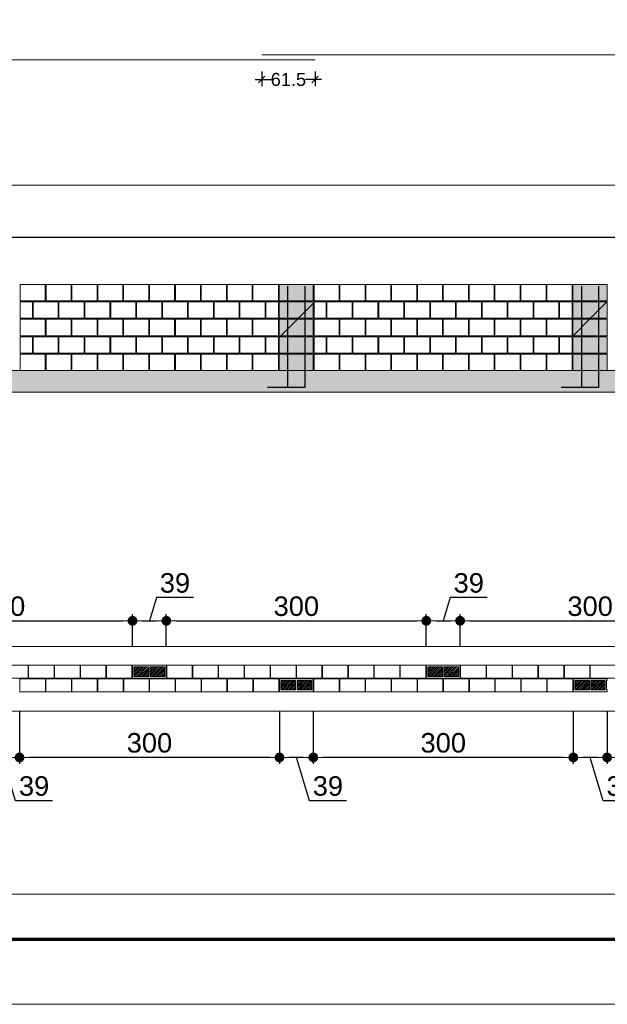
# Model space of a CAD drawing. Header units: millimetres. Extents: x 83 to 471, y -739 to 93.
# Tile 29 of 185: x 129 to 138, y -641 to -626. Entities that reach past the tile are written whole.
import ezdxf
from ezdxf.enums import TextEntityAlignment as Align

# ---------------------------------------------------------------- set-up
doc = ezdxf.new("R2010")
doc.units = ezdxf.units.MM
for name, color, linetype, lineweight in [('.', 7, 'Continuous', 5), ('__MAGNUS.Cota', 30, 'Continuous', 9), ('__MAGNUS.Margem', 7, 'Continuous', 70), ('__MAGNUS.Selo', 7, 'Continuous', 30), ('ALVEOLOS', 7, 'Continuous', 9), ('ARM_LONGITUDINAL_Ø12_5', 7, 'Continuous', 9), ('COTAS', 250, 'Continuous', 5), ('ELE_COT_COT_ARM', 7, 'Continuous', 9), ('ELE_COT_COT_EST', 7, 'Continuous', 9), ('MEIA_PECA', 7, 'Continuous', 0), ('PECA_COMPLETA', 7, 'Continuous', 0), ('PECA_DE_PREENCHIMENTO', 7, 'Continuous', 0), ('PREEN_ALVEOLOS', 7, 'Continuous', 9), ('ROTULOS_VERTICAIS', 7, 'Continuous', 9), ('VIG_FACES', 186, 'Continuous', 9)]:
    doc.layers.add(name, color=color, linetype=linetype, lineweight=lineweight)
doc.styles.add('Arial', font='arial.ttf')
doc.styles.add('Arial Narrow', font='ARIALN.TTF')
doc.dimstyles.new('Copy of UM_75.000000', dxfattribs={"dimtxt": 0.3, "dimasz": 0.15, "dimexe": 0.1, "dimexo": 0.3, "dimgap": 0.07, "dimtad": 1, "dimdec": 0, "dimlfac": 75, "dimzin": 0, "dimdsep": 46, "dimtxsty": 'Arial', "dimblk": 'DOT', "dimcen": 0.09, "dimdle": 0.1, "dimclrd": 30, "dimclre": 30, "dimclrt": 7, "dimadec": 1, "dimazin": 2, "dimtfac": 1, "dimtdec": 0, "dimtofl": 0, "dimtmove": 0, "dimatfit": 3, "dimldrblk": 'DOT', "dimfxl": 1, "dimtolj": 1, "dimarcsym": 0})
doc.dimstyles.new('cype_oblique', dxfattribs={"dimtxt": 0.2, "dimasz": 0.1, "dimexe": 0.1, "dimexo": 0.1, "dimgap": 0, "dimtad": 0, "dimdec": 0, "dimlfac": 30, "dimzin": 0, "dimdsep": 46, "dimtxsty": 'Arial', "dimblk1": 'OBLIQUE', "dimblk2": 'OBLIQUE', "dimsah": 1, "dimcen": 0.09, "dimdle": 0.1, "dimadec": 0, "dimazin": 0, "dimtfac": 1, "dimtdec": 0, "dimtofl": 0, "dimtmove": 2, "dimatfit": 3, "dimfxl": 1, "dimtolj": 1, "dimtzin": 0, "dimarcsym": 0})

# ---------------------------------------------------------------- blocks, each defined once
blk = doc.blocks.new('*U1866')
at = {"layer": '__MAGNUS.Margem', "linetype": 'Continuous'}
blk.add_line((-980.92, -2.28), (173.08, -2.28), dxfattribs=at)
at = {"layer": '__MAGNUS.Margem', "lineweight": 9}
blk.add_line((-1005.92, -12.28), (183.08, -12.28), dxfattribs=at)
at = {"layer": '__MAGNUS.Selo', "style": 'Arial Narrow', "width": 1}
for tag, height, p in [('PROPRIETÁRIO', 3.4, (17.21, 48.91)), ('EDIFICAÇÃORESIDENCIAL', 3.4, (17.21, 40.61)), ('ESTRUTURAL', 3.4, (17.8, 20.69)), ('ANTEPROJETO', 2.43, (111.69, 13.5)), ('ARQ01/01', 5.5, (139.44, 9.5)), ('INDICADA', 2.43, (111.53, 8))]:
    blk.add_attdef(tag, text='', height=height, dxfattribs=at).set_placement(p, align=Align.MIDDLE_LEFT)
at = {"layer": '__MAGNUS.Selo', "lineweight": 30, "flags": 104}
for tag, p in [('ENDEREÇODAOBRA', (17.21, 33.54)), ('ENDEREÇODAOBRA', (17.21, 27.87)), ('TÍTULO', (17.21, 10.8))]:
    blk.add_attdef(tag, text='', height=3.4, dxfattribs=at).set_placement(p, align=Align.MIDDLE_LEFT)
blk = doc.blocks.new('_OBLIQUE')
at = {"color": 0, "linetype": 'ByBlock', "lineweight": -2}
blk.add_line((-0.5, -0.5), (0.5, 0.5), dxfattribs=at)
blk = doc.blocks.new('*D5224')
at = {"layer": 'Defpoints', "color": 0}
for p in [(29.95, -2.125), (30.77, -2.125), (30.77, -2.351)]:
    blk.add_point(p, dxfattribs=at)
at = {"layer": 'ELE_COT_COT_ARM', "color": 0, "lineweight": -2}
for p, q in [((29.95, -2.225), (29.95, -2.451)), ((30.77, -2.225), (30.77, -2.451)), ((29.85, -2.351), (30.099, -2.351)), ((30.87, -2.351), (30.621, -2.351))]:
    blk.add_line(p, q, dxfattribs=at)
at = {"layer": 'ELE_COT_COT_ARM', "color": 0, "linetype": 'ByBlock', "lineweight": -2, "xscale": 0.1, "yscale": 0.1, "zscale": 0.1, "rotation": 180}
blk.add_blockref('_OBLIQUE', (29.95, -2.351), dxfattribs=at)
at = {"layer": 'ELE_COT_COT_ARM', "color": 0, "linetype": 'ByBlock', "lineweight": -2, "xscale": 0.1, "yscale": 0.1, "zscale": 0.1}
blk.add_blockref('_OBLIQUE', (30.77, -2.351), dxfattribs=at)
at = {"layer": 'ELE_COT_COT_ARM', "color": 0, "insert": (30.36, -2.351), "char_height": 0.2, "attachment_point": 5, "style": 'Arial'}
blk.add_mtext('\\A1;61.5', dxfattribs=at)
blk = doc.blocks.new('blocoss50')
at = {"layer": 'MEIA_PECA'}
for points in [[(-0.467, -0.268), (-0.467, -0.521), (-0.274, -0.521), (-0.274, -0.268), (-0.467, -0.268)], [(-0.467, -0.804), (-0.467, -1.057), (-0.274, -1.057), (-0.274, -0.804), (-0.467, -0.804)]]:
    blk.add_lwpolyline(points, close=True, dxfattribs=at)
at = {"layer": 'PECA_COMPLETA'}
for points in [[(-4.243, 0), (-4.243, -0.253), (-3.857, -0.253), (-3.857, 0), (-4.243, 0)], [(-3.846, 0), (-3.846, -0.253), (-3.459, -0.253), (-3.459, 0), (-3.846, 0)], [(-3.448, 0), (-3.448, -0.253), (-3.062, -0.253), (-3.062, 0), (-3.448, 0)], [(-3.051, 0), (-3.051, -0.253), (-2.664, -0.253), (-2.664, 0), (-3.051, 0)], [(-2.653, 0), (-2.653, -0.253), (-2.266, -0.253), (-2.266, 0), (-2.653, 0)], [(-2.256, 0), (-2.256, -0.253), (-1.869, -0.253), (-1.869, 0), (-2.256, 0)], [(-1.858, 0), (-1.858, -0.253), (-1.471, -0.253), (-1.471, 0), (-1.858, 0)], [(-1.461, 0), (-1.461, -0.253), (-1.074, -0.253), (-1.074, 0), (-1.461, 0)], [(-1.063, 0), (-1.063, -0.253), (-0.676, -0.253), (-0.676, 0), (-1.063, 0)], [(-0.666, 0), (-0.666, -0.253), (-0.274, -0.253), (-0.274, 0), (-0.666, 0)], [(-4.243, -0.268), (-4.243, -0.521), (-4.055, -0.521), (-4.055, -0.268)], [(-4.044, -0.268), (-4.044, -0.521), (-3.658, -0.521), (-3.658, -0.268), (-4.044, -0.268)], [(-3.647, -0.268), (-3.647, -0.521), (-3.26, -0.521), (-3.26, -0.268), (-3.647, -0.268)], [(-3.249, -0.268), (-3.249, -0.521), (-2.863, -0.521), (-2.863, -0.268), (-3.249, -0.268)], [(-2.852, -0.268), (-2.852, -0.521), (-2.465, -0.521), (-2.465, -0.268), (-2.852, -0.268)], [(-2.454, -0.268), (-2.454, -0.521), (-2.068, -0.521), (-2.068, -0.268), (-2.454, -0.268)], [(-2.057, -0.268), (-2.057, -0.521), (-1.67, -0.521), (-1.67, -0.268), (-2.057, -0.268)], [(-1.659, -0.268), (-1.659, -0.521), (-1.273, -0.521), (-1.273, -0.268), (-1.659, -0.268)], [(-1.262, -0.268), (-1.262, -0.521), (-0.875, -0.521), (-0.875, -0.268), (-1.262, -0.268)], [(-0.864, -0.268), (-0.864, -0.521), (-0.478, -0.521), (-0.478, -0.268), (-0.864, -0.268)], [(-4.243, -0.536), (-4.243, -0.789), (-3.857, -0.789), (-3.857, -0.536), (-4.243, -0.536)], [(-3.846, -0.536), (-3.846, -0.789), (-3.459, -0.789), (-3.459, -0.536), (-3.846, -0.536)], [(-3.448, -0.536), (-3.448, -0.789), (-3.062, -0.789), (-3.062, -0.536), (-3.448, -0.536)], [(-3.051, -0.536), (-3.051, -0.789), (-2.664, -0.789), (-2.664, -0.536), (-3.051, -0.536)], [(-2.653, -0.536), (-2.653, -0.789), (-2.266, -0.789), (-2.266, -0.536), (-2.653, -0.536)], [(-2.256, -0.536), (-2.256, -0.789), (-1.869, -0.789), (-1.869, -0.536), (-2.256, -0.536)], [(-1.858, -0.536), (-1.858, -0.789), (-1.471, -0.789), (-1.471, -0.536), (-1.858, -0.536)], [(-1.461, -0.536), (-1.461, -0.789), (-1.074, -0.789), (-1.074, -0.536), (-1.461, -0.536)], [(-1.063, -0.536), (-1.063, -0.789), (-0.676, -0.789), (-0.676, -0.536), (-1.063, -0.536)], [(-0.666, -0.536), (-0.666, -0.789), (-0.274, -0.789), (-0.274, -0.536), (-0.666, -0.536)], [(-4.243, -0.804), (-4.243, -1.057), (-4.055, -1.057), (-4.055, -0.804)], [(-4.044, -0.804), (-4.044, -1.057), (-3.658, -1.057), (-3.658, -0.804), (-4.044, -0.804)], [(-3.647, -0.804), (-3.647, -1.057), (-3.26, -1.057), (-3.26, -0.804), (-3.647, -0.804)], [(-3.249, -0.804), (-3.249, -1.057), (-2.863, -1.057), (-2.863, -0.804), (-3.249, -0.804)], [(-2.852, -0.804), (-2.852, -1.057), (-2.465, -1.057), (-2.465, -0.804), (-2.852, -0.804)], [(-2.454, -0.804), (-2.454, -1.057), (-2.068, -1.057), (-2.068, -0.804), (-2.454, -0.804)], [(-2.057, -0.804), (-2.057, -1.057), (-1.67, -1.057), (-1.67, -0.804), (-2.057, -0.804)], [(-1.659, -0.804), (-1.659, -1.057), (-1.273, -1.057), (-1.273, -0.804), (-1.659, -0.804)], [(-1.262, -0.804), (-1.262, -1.057), (-0.875, -1.057), (-0.875, -0.804), (-1.262, -0.804)], [(-0.864, -0.804), (-0.864, -1.057), (-0.478, -1.057), (-0.478, -0.804), (-0.864, -0.804)], [(-4.243, -1.072), (-4.243, -1.325), (-3.857, -1.325), (-3.857, -1.072), (-4.243, -1.072)], [(-3.846, -1.072), (-3.846, -1.325), (-3.459, -1.325), (-3.459, -1.072), (-3.846, -1.072)], [(-3.448, -1.072), (-3.448, -1.325), (-3.062, -1.325), (-3.062, -1.072), (-3.448, -1.072)], [(-3.051, -1.072), (-3.051, -1.325), (-2.664, -1.325), (-2.664, -1.072), (-3.051, -1.072)], [(-2.653, -1.072), (-2.653, -1.325), (-2.266, -1.325), (-2.266, -1.072), (-2.653, -1.072)], [(-2.256, -1.072), (-2.256, -1.325), (-1.869, -1.325), (-1.869, -1.072), (-2.256, -1.072)], [(-1.858, -1.072), (-1.858, -1.325), (-1.471, -1.325), (-1.471, -1.072), (-1.858, -1.072)], [(-1.461, -1.072), (-1.461, -1.325), (-1.074, -1.325), (-1.074, -1.072), (-1.461, -1.072)], [(-1.063, -1.072), (-1.063, -1.325), (-0.676, -1.325), (-0.676, -1.072), (-1.063, -1.072)], [(-0.666, -1.072), (-0.666, -1.325), (-0.274, -1.325), (-0.274, -1.072), (-0.666, -1.072)]]:
    blk.add_lwpolyline(points, close=True, dxfattribs=at)
blk = doc.blocks.new('prumada')
at = {"layer": '.'}
h = blk.add_hatch(dxfattribs=at)
h.set_pattern_fill('ANSI31', color=256)
h.paths.add_polyline_path([(-0.525, 0.789), (-0.525, 0.536), (0, 0.536), (0, 0.789), (-0.525, 0.789), (-0.525, 0.789)])
h.paths.add_polyline_path([(-0.525, 1.057), (-0.525, 0.804), (0, 0.804), (0, 1.057), (-0.525, 1.057), (-0.525, 1.057)])
h.paths.add_polyline_path([(-0.525, 0.521), (-0.525, 0.268), (0, 0.268), (0, 0.521), (-0.525, 0.521), (-0.525, 0.521)])
h.paths.add_polyline_path([(-0.525, 0.253), (-0.525, 0), (0, 0), (0, 0.253), (-0.525, 0.253), (-0.525, 0.253)])
h.paths.add_polyline_path([(-0.525, 1.325), (-0.525, 1.072), (0, 1.072), (0, 1.325), (-0.525, 1.325), (-0.525, 1.325)])
h = blk.add_hatch(color=254, dxfattribs=at)
h.dxf.hatch_style = 1
h.paths.add_polyline_path([(-0.525, 0.789), (-0.525, 0.536), (0, 0.536), (0, 0.789), (-0.525, 0.789), (-0.525, 0.789)])
h.paths.add_polyline_path([(-0.525, 1.057), (-0.525, 0.804), (0, 0.804), (0, 1.057), (-0.525, 1.057), (-0.525, 1.057)])
h.paths.add_polyline_path([(-0.525, 0.521), (-0.525, 0.268), (0, 0.268), (0, 0.521), (-0.525, 0.521), (-0.525, 0.521)])
h.paths.add_polyline_path([(-0.525, 0.253), (-0.525, 0), (0, 0), (0, 0.253), (-0.525, 0.253), (-0.525, 0.253)])
h.paths.add_polyline_path([(-0.525, 1.325), (-0.525, 1.072), (0, 1.072), (0, 1.325), (-0.525, 1.325), (-0.525, 1.325)])
for points in [[(-0.394, 1.3), (-0.394, -0.26), (-0.705, -0.26)], [(-0.131, 1.3), (-0.131, -0.26), (-0.442, -0.26)]]:
    blk.add_lwpolyline(points)
at = {"layer": 'PECA_COMPLETA'}
for points in [[(-0.525, 1.325), (-0.525, 1.072), (0, 1.072), (0, 1.325), (-0.525, 1.325)], [(-0.525, 1.057), (-0.525, 0.804), (0, 0.804), (0, 1.057), (-0.525, 1.057)], [(-0.525, 0.789), (-0.525, 0.536), (0, 0.536), (0, 0.789), (-0.525, 0.789)], [(-0.525, 0.521), (-0.525, 0.268), (0, 0.268), (0, 0.521), (-0.525, 0.521)], [(-0.525, 0.253), (-0.525, 0), (0, 0), (0, 0.253), (-0.525, 0.253)]]:
    blk.add_lwpolyline(points, close=True, dxfattribs=at)
blk = doc.blocks.new('bloco 8 furos')
at = {"layer": 'PECA_COMPLETA'}
blk.add_lwpolyline([(0, 0.1), (0.392, 0.1), (0.392, -0.1), (0, -0.1)], close=True, dxfattribs=at)
blk = doc.blocks.new('*U4604')
blk.add_blockref('bloco 8 furos', (-0.196, 0))
blk = doc.blocks.new('*U4603')
at = {"color": 0, "linetype": 'ByBlock', "lineweight": -2, "transparency": 16777216}
for p in [(-3.589, 0), (-3.19, 0), (-2.792, 0), (-2.393, 0), (-1.994, 0), (-1.595, 0), (-1.196, 0), (-0.798, 0), (-0.399, 0), (0, 0)]:
    blk.add_blockref('*U4604', p, dxfattribs=at)
blk = doc.blocks.new('ghghghhfghfgh')
at = {"layer": 'ROTULOS_VERTICAIS'}
h = blk.add_hatch(color=256, dxfattribs=at)
edge = h.paths.add_edge_path(flags=0)
edge.add_arc((-0.438, -0.1), 0.0133, 0, 360)
h = blk.add_hatch(color=256, dxfattribs=at)
edge = h.paths.add_edge_path(flags=0)
edge.add_arc((-0.326, -0.1), 0.0133, 0, 360)
h = blk.add_hatch(color=256, dxfattribs=at)
edge = h.paths.add_edge_path(flags=0)
edge.add_arc((-0.194, -0.1), 0.0133, 0, 360)
h = blk.add_hatch(color=256, dxfattribs=at)
edge = h.paths.add_edge_path(flags=0)
edge.add_arc((-0.082, -0.1), 0.0133, 0, 360)
at = {"layer": 'ALVEOLOS'}
for p, q in [((-0.52, 0), (0, 0)), ((0, -0.2), (-0.52, -0.2))]:
    blk.add_line(p, q, dxfattribs=at)
for points in [[(-0.52, 0), (-0.52, -0.027), (-0.513, -0.027), (-0.513, -0.173)], [(0, 0), (0, -0.027), (-0.007, -0.027), (-0.007, -0.173)], [(-0.52, -0.2), (-0.52, -0.173), (-0.513, -0.173)], [(0, -0.2), (0, -0.173), (-0.007, -0.173)]]:
    blk.add_lwpolyline(points, dxfattribs=at)
for points in [[(-0.493, -0.173), (-0.271, -0.173), (-0.271, -0.027), (-0.493, -0.027)], [(-0.249, -0.173), (-0.027, -0.173), (-0.027, -0.027), (-0.249, -0.027)]]:
    blk.add_lwpolyline(points, close=True, dxfattribs=at)
at = {"layer": 'PREEN_ALVEOLOS'}
for p, q in [((-0.493, -0.142), (-0.378, -0.027)), ((-0.493, -0.086), (-0.434, -0.027)), ((-0.493, -0.029), (-0.491, -0.027)), ((-0.493, -0.057), (-0.463, -0.027)), ((-0.493, -0.114), (-0.406, -0.027)), ((-0.493, -0.171), (-0.349, -0.027)), ((-0.468, -0.173), (-0.321, -0.027)), ((-0.44, -0.173), (-0.293, -0.027)), ((-0.411, -0.173), (-0.271, -0.033)), ((-0.383, -0.173), (-0.271, -0.061)), ((-0.355, -0.173), (-0.271, -0.089)), ((-0.326, -0.173), (-0.271, -0.118)), ((-0.298, -0.173), (-0.271, -0.146)), ((-0.249, -0.142), (-0.134, -0.027)), ((-0.249, -0.086), (-0.19, -0.027)), ((-0.249, -0.029), (-0.247, -0.027)), ((-0.249, -0.057), (-0.219, -0.027)), ((-0.249, -0.114), (-0.162, -0.027)), ((-0.249, -0.171), (-0.105, -0.027)), ((-0.224, -0.173), (-0.077, -0.027)), ((-0.196, -0.173), (-0.049, -0.027)), ((-0.167, -0.173), (-0.027, -0.033)), ((-0.139, -0.173), (-0.027, -0.061)), ((-0.111, -0.173), (-0.027, -0.089)), ((-0.082, -0.173), (-0.027, -0.118)), ((-0.054, -0.173), (-0.027, -0.146))]:
    blk.add_line(p, q, dxfattribs=at)
at = {"layer": 'ROTULOS_VERTICAIS'}
for centre in [(-0.438, -0.1), (-0.326, -0.1), (-0.194, -0.1), (-0.082, -0.1)]:
    blk.add_circle(centre, 0.0133, dxfattribs=at)
blk = doc.blocks.new('*U4606')
blk.add_blockref('bloco 8 furos', (-0.196, 0))
blk = doc.blocks.new('*U4605')
at = {"color": 0, "linetype": 'ByBlock', "lineweight": -2, "transparency": 16777216}
for p in [(-3.589, 0), (-3.19, 0), (-2.792, 0), (-2.393, 0), (-1.994, 0), (-1.595, 0), (-1.196, 0), (-0.798, 0), (-0.399, 0), (0, 0)]:
    blk.add_blockref('*U4606', p, dxfattribs=at)
blk = doc.blocks.new('*U4608')
blk.add_blockref('bloco 8 furos', (-0.196, 0))
blk = doc.blocks.new('*U4607')
at = {"color": 0, "linetype": 'ByBlock', "lineweight": -2, "transparency": 16777216}
for p in [(-3.589, 0), (-3.19, 0), (-2.792, 0), (-2.393, 0), (-1.994, 0), (-1.595, 0), (-1.196, 0), (-0.798, 0), (-0.399, 0), (0, 0)]:
    blk.add_blockref('*U4608', p, dxfattribs=at)
blk = doc.blocks.new('_DOT')
at = {"layer": '__MAGNUS.Cota', "linetype": 'ByBlock'}
blk.add_line((-0.5, 0), (-1, 0), dxfattribs=at)
at = {"layer": '__MAGNUS.Cota', "linetype": 'ByBlock', "const_width": 0.5}
blk.add_lwpolyline([(-0.25, 0, 1), (0.25, 0, 1)], format="xyb", close=True, dxfattribs=at)
blk = doc.blocks.new('*D4664')
at = {"layer": 'COTAS', "color": 30, "lineweight": -2}
for p, q in [((137.653, -636.458), (137.653, -637.268)), ((141.65, -636.458), (141.65, -637.268)), ((141.5, -637.168), (137.803, -637.168))]:
    blk.add_line(p, q, dxfattribs=at)
at = {"layer": 'Defpoints', "color": 0}
for p in [(137.653, -636.158), (141.65, -636.158), (137.653, -637.168)]:
    blk.add_point(p, dxfattribs=at)
at = {"layer": 'COTAS', "color": 30, "linetype": 'ByBlock', "lineweight": -2, "xscale": 0.15, "yscale": 0.15, "zscale": 0.15, "rotation": 180}
blk.add_blockref('_DOT', (137.653, -637.168), dxfattribs=at)
at = {"layer": 'COTAS', "color": 30, "linetype": 'ByBlock', "lineweight": -2, "xscale": 0.15, "yscale": 0.15, "zscale": 0.15}
blk.add_blockref('_DOT', (141.65, -637.168), dxfattribs=at)
at = {"layer": 'COTAS', "color": 7, "insert": (139.651, -636.945), "char_height": 0.3, "attachment_point": 5, "style": 'Arial'}
blk.add_mtext('\\A1;300', dxfattribs=at)
blk = doc.blocks.new('*D4665')
at = {"layer": 'COTAS', "color": 30, "lineweight": -2}
for p, q in [((137.133, -636.458), (137.133, -637.268)), ((137.653, -636.458), (137.653, -637.268)), ((137.503, -637.168), (137.283, -637.168)), ((137.592, -637.833), (137.393, -637.168)), ((138.162, -637.833), (137.592, -637.833))]:
    blk.add_line(p, q, dxfattribs=at)
at = {"layer": 'Defpoints', "color": 0}
for p in [(137.133, -636.158), (137.653, -636.158), (137.133, -637.168)]:
    blk.add_point(p, dxfattribs=at)
at = {"layer": 'COTAS', "color": 30, "linetype": 'ByBlock', "lineweight": -2, "xscale": 0.15, "yscale": 0.15, "zscale": 0.15, "rotation": 180}
blk.add_blockref('_DOT', (137.133, -637.168), dxfattribs=at)
at = {"layer": 'COTAS', "color": 30, "linetype": 'ByBlock', "lineweight": -2, "xscale": 0.15, "yscale": 0.15, "zscale": 0.15}
blk.add_blockref('_DOT', (137.653, -637.168), dxfattribs=at)
at = {"layer": 'COTAS', "color": 7, "insert": (137.877, -637.609), "char_height": 0.3, "attachment_point": 5, "style": 'Arial'}
blk.add_mtext('\\A1;39', dxfattribs=at)
blk = doc.blocks.new('*D4666')
at = {"layer": 'COTAS', "color": 30, "lineweight": -2}
for p, q in [((133.136, -636.458), (133.136, -637.268)), ((137.133, -636.458), (137.133, -637.268)), ((136.983, -637.168), (133.286, -637.168))]:
    blk.add_line(p, q, dxfattribs=at)
at = {"layer": 'Defpoints', "color": 0}
for p in [(133.136, -636.158), (137.133, -636.158), (133.136, -637.168)]:
    blk.add_point(p, dxfattribs=at)
at = {"layer": 'COTAS', "color": 30, "linetype": 'ByBlock', "lineweight": -2, "xscale": 0.15, "yscale": 0.15, "zscale": 0.15, "rotation": 180}
blk.add_blockref('_DOT', (133.136, -637.168), dxfattribs=at)
at = {"layer": 'COTAS', "color": 30, "linetype": 'ByBlock', "lineweight": -2, "xscale": 0.15, "yscale": 0.15, "zscale": 0.15}
blk.add_blockref('_DOT', (137.133, -637.168), dxfattribs=at)
at = {"layer": 'COTAS', "color": 7, "insert": (135.134, -636.945), "char_height": 0.3, "attachment_point": 5, "style": 'Arial'}
blk.add_mtext('\\A1;300', dxfattribs=at)
blk = doc.blocks.new('*D4667')
at = {"layer": 'COTAS', "color": 30, "lineweight": -2}
for p, q in [((132.616, -636.458), (132.616, -637.268)), ((133.136, -636.458), (133.136, -637.268)), ((132.986, -637.168), (132.766, -637.168)), ((133.075, -637.833), (132.876, -637.168)), ((133.645, -637.833), (133.075, -637.833))]:
    blk.add_line(p, q, dxfattribs=at)
at = {"layer": 'Defpoints', "color": 0}
for p in [(132.616, -636.158), (133.136, -636.158), (132.616, -637.168)]:
    blk.add_point(p, dxfattribs=at)
at = {"layer": 'COTAS', "color": 30, "linetype": 'ByBlock', "lineweight": -2, "xscale": 0.15, "yscale": 0.15, "zscale": 0.15, "rotation": 180}
blk.add_blockref('_DOT', (132.616, -637.168), dxfattribs=at)
at = {"layer": 'COTAS', "color": 30, "linetype": 'ByBlock', "lineweight": -2, "xscale": 0.15, "yscale": 0.15, "zscale": 0.15}
blk.add_blockref('_DOT', (133.136, -637.168), dxfattribs=at)
at = {"layer": 'COTAS', "color": 7, "insert": (133.36, -637.609), "char_height": 0.3, "attachment_point": 5, "style": 'Arial'}
blk.add_mtext('\\A1;39', dxfattribs=at)
blk = doc.blocks.new('*D4668')
at = {"layer": 'COTAS', "color": 30, "lineweight": -2}
for p, q in [((128.619, -636.458), (128.619, -637.268)), ((132.616, -636.458), (132.616, -637.268)), ((132.466, -637.168), (128.769, -637.168))]:
    blk.add_line(p, q, dxfattribs=at)
at = {"layer": 'Defpoints', "color": 0}
for p in [(128.619, -636.158), (132.616, -636.158), (128.619, -637.168)]:
    blk.add_point(p, dxfattribs=at)
at = {"layer": 'COTAS', "color": 30, "linetype": 'ByBlock', "lineweight": -2, "xscale": 0.15, "yscale": 0.15, "zscale": 0.15, "rotation": 180}
blk.add_blockref('_DOT', (128.619, -637.168), dxfattribs=at)
at = {"layer": 'COTAS', "color": 30, "linetype": 'ByBlock', "lineweight": -2, "xscale": 0.15, "yscale": 0.15, "zscale": 0.15}
blk.add_blockref('_DOT', (132.616, -637.168), dxfattribs=at)
at = {"layer": 'COTAS', "color": 7, "insert": (130.617, -636.945), "char_height": 0.3, "attachment_point": 5, "style": 'Arial'}
blk.add_mtext('\\A1;300', dxfattribs=at)
blk = doc.blocks.new('*D4669')
at = {"layer": 'COTAS', "color": 30, "lineweight": -2}
for p, q in [((128.099, -636.458), (128.099, -637.268)), ((128.619, -636.458), (128.619, -637.268)), ((128.469, -637.168), (128.249, -637.168)), ((128.558, -637.833), (128.359, -637.168)), ((129.128, -637.833), (128.558, -637.833))]:
    blk.add_line(p, q, dxfattribs=at)
at = {"layer": 'Defpoints', "color": 0}
for p in [(128.099, -636.158), (128.619, -636.158), (128.099, -637.168)]:
    blk.add_point(p, dxfattribs=at)
at = {"layer": 'COTAS', "color": 30, "linetype": 'ByBlock', "lineweight": -2, "xscale": 0.15, "yscale": 0.15, "zscale": 0.15, "rotation": 180}
blk.add_blockref('_DOT', (128.099, -637.168), dxfattribs=at)
at = {"layer": 'COTAS', "color": 30, "linetype": 'ByBlock', "lineweight": -2, "xscale": 0.15, "yscale": 0.15, "zscale": 0.15}
blk.add_blockref('_DOT', (128.619, -637.168), dxfattribs=at)
at = {"layer": 'COTAS', "color": 7, "insert": (128.843, -637.609), "char_height": 0.3, "attachment_point": 5, "style": 'Arial'}
blk.add_mtext('\\A1;39', dxfattribs=at)
blk = doc.blocks.new('*D4675')
at = {"layer": 'COTAS', "color": 30, "lineweight": -2}
for p, q in [((126.359, -635.45), (126.359, -634.967)), ((130.356, -635.45), (130.356, -634.967)), ((126.509, -635.067), (130.206, -635.067))]:
    blk.add_line(p, q, dxfattribs=at)
at = {"layer": 'Defpoints', "color": 0}
for p in [(130.356, -635.067), (126.359, -635.75), (130.356, -635.75)]:
    blk.add_point(p, dxfattribs=at)
at = {"layer": 'COTAS', "color": 30, "linetype": 'ByBlock', "lineweight": -2, "xscale": 0.15, "yscale": 0.15, "zscale": 0.15, "rotation": 180}
blk.add_blockref('_DOT', (126.359, -635.067), dxfattribs=at)
at = {"layer": 'COTAS', "color": 30, "linetype": 'ByBlock', "lineweight": -2, "xscale": 0.15, "yscale": 0.15, "zscale": 0.15}
blk.add_blockref('_DOT', (130.356, -635.067), dxfattribs=at)
at = {"layer": 'COTAS', "color": 7, "insert": (128.358, -634.844), "char_height": 0.3, "attachment_point": 5, "style": 'Arial'}
blk.add_mtext('\\A1;300', dxfattribs=at)
blk = doc.blocks.new('*D4676')
at = {"layer": 'COTAS', "color": 30, "lineweight": -2}
for p, q in [((130.724, -634.709), (130.616, -635.067)), ((131.294, -634.709), (130.724, -634.709)), ((130.356, -635.45), (130.356, -634.967)), ((130.876, -635.45), (130.876, -634.967)), ((130.506, -635.067), (130.726, -635.067))]:
    blk.add_line(p, q, dxfattribs=at)
at = {"layer": 'Defpoints', "color": 0}
for p in [(130.876, -635.067), (130.356, -635.75), (130.876, -635.75)]:
    blk.add_point(p, dxfattribs=at)
at = {"layer": 'COTAS', "color": 30, "linetype": 'ByBlock', "lineweight": -2, "xscale": 0.15, "yscale": 0.15, "zscale": 0.15, "rotation": 180}
blk.add_blockref('_DOT', (130.356, -635.067), dxfattribs=at)
at = {"layer": 'COTAS', "color": 30, "linetype": 'ByBlock', "lineweight": -2, "xscale": 0.15, "yscale": 0.15, "zscale": 0.15}
blk.add_blockref('_DOT', (130.876, -635.067), dxfattribs=at)
at = {"layer": 'COTAS', "color": 7, "insert": (131.009, -634.486), "char_height": 0.3, "attachment_point": 5, "style": 'Arial'}
blk.add_mtext('\\A1;39', dxfattribs=at)
blk = doc.blocks.new('*D4677')
at = {"layer": 'COTAS', "color": 30, "lineweight": -2}
for p, q in [((130.876, -635.45), (130.876, -634.967)), ((134.873, -635.45), (134.873, -634.967)), ((131.026, -635.067), (134.723, -635.067))]:
    blk.add_line(p, q, dxfattribs=at)
at = {"layer": 'Defpoints', "color": 0}
for p in [(134.873, -635.067), (130.876, -635.75), (134.873, -635.75)]:
    blk.add_point(p, dxfattribs=at)
at = {"layer": 'COTAS', "color": 30, "linetype": 'ByBlock', "lineweight": -2, "xscale": 0.15, "yscale": 0.15, "zscale": 0.15, "rotation": 180}
blk.add_blockref('_DOT', (130.876, -635.067), dxfattribs=at)
at = {"layer": 'COTAS', "color": 30, "linetype": 'ByBlock', "lineweight": -2, "xscale": 0.15, "yscale": 0.15, "zscale": 0.15}
blk.add_blockref('_DOT', (134.873, -635.067), dxfattribs=at)
at = {"layer": 'COTAS', "color": 7, "insert": (132.875, -634.844), "char_height": 0.3, "attachment_point": 5, "style": 'Arial'}
blk.add_mtext('\\A1;300', dxfattribs=at)
blk = doc.blocks.new('*D4678')
at = {"layer": 'COTAS', "color": 30, "lineweight": -2}
for p, q in [((135.241, -634.709), (135.133, -635.067)), ((135.811, -634.709), (135.241, -634.709)), ((134.873, -635.45), (134.873, -634.967)), ((135.393, -635.45), (135.393, -634.967)), ((135.023, -635.067), (135.243, -635.067))]:
    blk.add_line(p, q, dxfattribs=at)
at = {"layer": 'Defpoints', "color": 0}
for p in [(135.393, -635.067), (134.873, -635.75), (135.393, -635.75)]:
    blk.add_point(p, dxfattribs=at)
at = {"layer": 'COTAS', "color": 30, "linetype": 'ByBlock', "lineweight": -2, "xscale": 0.15, "yscale": 0.15, "zscale": 0.15, "rotation": 180}
blk.add_blockref('_DOT', (134.873, -635.067), dxfattribs=at)
at = {"layer": 'COTAS', "color": 30, "linetype": 'ByBlock', "lineweight": -2, "xscale": 0.15, "yscale": 0.15, "zscale": 0.15}
blk.add_blockref('_DOT', (135.393, -635.067), dxfattribs=at)
at = {"layer": 'COTAS', "color": 7, "insert": (135.526, -634.486), "char_height": 0.3, "attachment_point": 5, "style": 'Arial'}
blk.add_mtext('\\A1;39', dxfattribs=at)
blk = doc.blocks.new('*D4679')
at = {"layer": 'COTAS', "color": 30, "lineweight": -2}
for p, q in [((135.393, -635.45), (135.393, -634.967)), ((139.39, -635.45), (139.39, -634.967)), ((135.543, -635.067), (139.24, -635.067))]:
    blk.add_line(p, q, dxfattribs=at)
at = {"layer": 'Defpoints', "color": 0}
for p in [(139.39, -635.067), (135.393, -635.75), (139.39, -635.75)]:
    blk.add_point(p, dxfattribs=at)
at = {"layer": 'COTAS', "color": 30, "linetype": 'ByBlock', "lineweight": -2, "xscale": 0.15, "yscale": 0.15, "zscale": 0.15, "rotation": 180}
blk.add_blockref('_DOT', (135.393, -635.067), dxfattribs=at)
at = {"layer": 'COTAS', "color": 30, "linetype": 'ByBlock', "lineweight": -2, "xscale": 0.15, "yscale": 0.15, "zscale": 0.15}
blk.add_blockref('_DOT', (139.39, -635.067), dxfattribs=at)
at = {"layer": 'COTAS', "color": 7, "insert": (137.392, -634.844), "char_height": 0.3, "attachment_point": 5, "style": 'Arial'}
blk.add_mtext('\\A1;300', dxfattribs=at)
blk = doc.blocks.new('*U4634')
blk.add_blockref('bloco 8 furos', (-0.196, 0))
blk = doc.blocks.new('*U4633')
at = {"color": 0, "linetype": 'ByBlock', "lineweight": -2, "transparency": 16777216}
for p in [(-3.589, 0), (-3.19, 0), (-2.792, 0), (-2.393, 0), (-1.994, 0), (-1.595, 0), (-1.196, 0), (-0.798, 0), (-0.399, 0), (0, 0)]:
    blk.add_blockref('*U4634', p, dxfattribs=at)
blk = doc.blocks.new('*U4636')
blk.add_blockref('bloco 8 furos', (-0.196, 0))
blk = doc.blocks.new('*U4635')
at = {"color": 0, "linetype": 'ByBlock', "lineweight": -2, "transparency": 16777216}
for p in [(-3.589, 0), (-3.19, 0), (-2.792, 0), (-2.393, 0), (-1.994, 0), (-1.595, 0), (-1.196, 0), (-0.798, 0), (-0.399, 0), (0, 0)]:
    blk.add_blockref('*U4636', p, dxfattribs=at)
blk = doc.blocks.new('G$C42583CF2')
at = {"layer": 'ARM_LONGITUDINAL_Ø12_5'}
for points in [[(14.77, -2.049), (30.77, -2.049)], [(29.95, -1.972), (45.95, -1.972)]]:
    blk.add_lwpolyline(points, dxfattribs=at)
at = {"layer": 'ELE_COT_COT_EST'}
blk.add_lwpolyline([(0, -3.973), (84.947, -3.973), (84.947, -3.846)], dxfattribs=at)
at = {"layer": 'ELE_COT_COT_ARM'}
dim = blk.add_aligned_dim(p1=(29.95, -2.125), p2=(30.77, -2.125), distance=-0.226, text='61.5', dimstyle='cype_oblique', dxfattribs=at)
dim.commit()
dim.dimension.update_dxf_attribs({"geometry": '*D5224', "text_midpoint": (30.36, -2.351)})

msp = doc.modelspace()

# ---------------------------------------------------------------- hatches: boundary and pattern name
at = {"layer": '.', "lineweight": 0}
h = msp.add_hatch(dxfattribs=at)
h.set_pattern_fill('AR-CONC', color=256, scale=0.0015)
h.set_pattern_definition([(50, (10.07631, -374.60226), (0.273277, -0.02390863), [0.028575, -0.314325]), (355, (10.0763, -374.60226), (-0.05286513, 0.28658527), [0.02286, -0.25146088]), (100.45144, (10.09908, -374.60425), (0.22041187, 0.26267663), [0.02428501, -0.26713537]), (46.1842, (10.0763, -374.52606), (0.40661856, -0.0630635), [0.0428625, -0.4714875]), (96.63556, (10.1102, -374.5313), (0.3561062, 0.3711392), [0.03642753, -0.4007034]), (351.18415, (10.0763, -374.52606), (0.3561062, 0.3711392), [0.03428995, -0.3771896]), (21, (10.11441, -374.5451), (0.22742159, -0.1533978), [0.028575, -0.314325]), (326, (10.1144, -374.5451), (0.09270304, 0.27628195), [0.02286, -0.25146]), (71.451445, (10.13336, -374.5579), (0.32012463, 0.12288415), [0.02428501, -0.2671349]), (37.5, (10.07631, -374.60226), (0.004632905, 0.126832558), [0, -0.248412, 0, -0.25527, 0, -0.2524125]), (7.5, (10.07631, -374.60226), (0.100229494, 0.15027086), [0, -0.145542, 0, -0.242697, 0, -0.0962025]), (327.5, (9.99135, -374.60226), (0.203385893, -0.008593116), [0, -0.09525, 0, -0.29718, 0, -0.394335]), (317.5, (9.95325, -374.60226), (0.22219377, 0.03813974), [0, -0.123825, 0, -0.197358, 0, -0.280035])])
h.paths.add_polyline_path([(102.39289, -631.21895), (187.33956, -631.21895), (187.33956, -631.54895), (102.39289, -631.54895), (102.39289, -631.21895)])

# ---------------------------------------------------------------- linework, layer by layer
msp.add_line((194.51797, -629.17112), (96.62457, -629.17112))
at = {"layer": 'PECA_COMPLETA'}
msp.add_lwpolyline([(194.51797, -639.2695), (96.62457, -639.2695), (96.62457, -557.92932), (194.51797, -557.92932)], close=True, dxfattribs=at)
at = {"layer": 'PECA_DE_PREENCHIMENTO'}
msp.add_lwpolyline([(102.39289, -631.21895), (187.33956, -631.21895), (187.33956, -631.54895), (102.39289, -631.54895)], close=True, dxfattribs=at)
at = {"layer": 'VIG_FACES'}
for p, q in [((102.39289, -635.45951), (187.33956, -635.45951)), ((102.39289, -636.45617), (187.33956, -636.45617))]:
    msp.add_line(p, q, dxfattribs=at)

# ---------------------------------------------------------------- block references
for name, p in [('G$C42583CF2', (102.39289, -624.39183)), ('blocoss50', (132.87283, -629.89361)), ('prumada', (133.13556, -631.21895)), ('blocoss50', (137.38983, -629.89361)), ('prumada', (137.65256, -631.21895)), ('*U4607', (130.15142, -635.84953)), ('ghghghhfghfgh', (130.87639, -635.74953)), ('*U4605', (134.66842, -635.84953)), ('ghghghhfghfgh', (135.39339, -635.74953)), ('*U4603', (139.18542, -635.84953)), ('*U4635', (132.41059, -636.05784)), ('ghghghhfghfgh', (133.13556, -635.95784)), ('*U4633', (136.92759, -636.05784)), ('ghghghhfghfgh', (137.65256, -635.95784))]:
    msp.add_blockref(name, p)
at = {"layer": '__MAGNUS.Selo', "color": 7, "true_color": 0xffffff, "xscale": 0.0999999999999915, "yscale": 0.0999999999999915, "zscale": 0.0999999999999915}
msp.add_blockref('*U1866', (194.62889, -639.73632), dxfattribs=at)

# ---------------------------------------------------------------- dimensions: what is measured, and where the dimension line sits
at = {"layer": 'COTAS'}
for base, p1, p2, picture, middle in [((130.87639, -635.06718), (130.35639, -635.74953), (130.87639, -635.74953), '*D4676', (130.79387, -634.48563)), ((135.39339, -635.06718), (134.87339, -635.74953), (135.39339, -635.74953), '*D4678', (135.31087, -634.48563)), ((130.35639, -635.06718), (126.35939, -635.74953), (130.35639, -635.74953), '*D4675', (128.35789, -634.8439)), ((134.87339, -635.06718), (130.87639, -635.74953), (134.87339, -635.74953), '*D4677', (132.87489, -634.8439)), ((139.39039, -635.06718), (135.39339, -635.74953), (139.39039, -635.74953), '*D4679', (137.39189, -634.8439)), ((128.09856, -637.16792), (128.61856, -636.15784), (128.09856, -636.15784), '*D4669', (128.62801, -637.60947)), ((128.61856, -637.16792), (132.61556, -636.15784), (128.61856, -636.15784), '*D4668', (130.61706, -636.94464)), ((132.61556, -637.16792), (133.13556, -636.15784), (132.61556, -636.15784), '*D4667', (133.14501, -637.60947)), ((133.13556, -637.16792), (137.13256, -636.15784), (133.13556, -636.15784), '*D4666', (135.13406, -636.94464)), ((137.13256, -637.16792), (137.65256, -636.15784), (137.13256, -636.15784), '*D4665', (137.66201, -637.60947)), ((137.65256, -637.16792), (141.64956, -636.15784), (137.65256, -636.15784), '*D4664', (139.65106, -636.94464))]:
    dim = msp.add_linear_dim(base=base, p1=p1, p2=p2, dimstyle='Copy of UM_75.000000', override={"dimtmove": 1}, dxfattribs=at)
    dim.commit()
    dim.dimension.update_dxf_attribs({"geometry": picture, "text_midpoint": middle})

doc.saveas('drawing.dxf')
